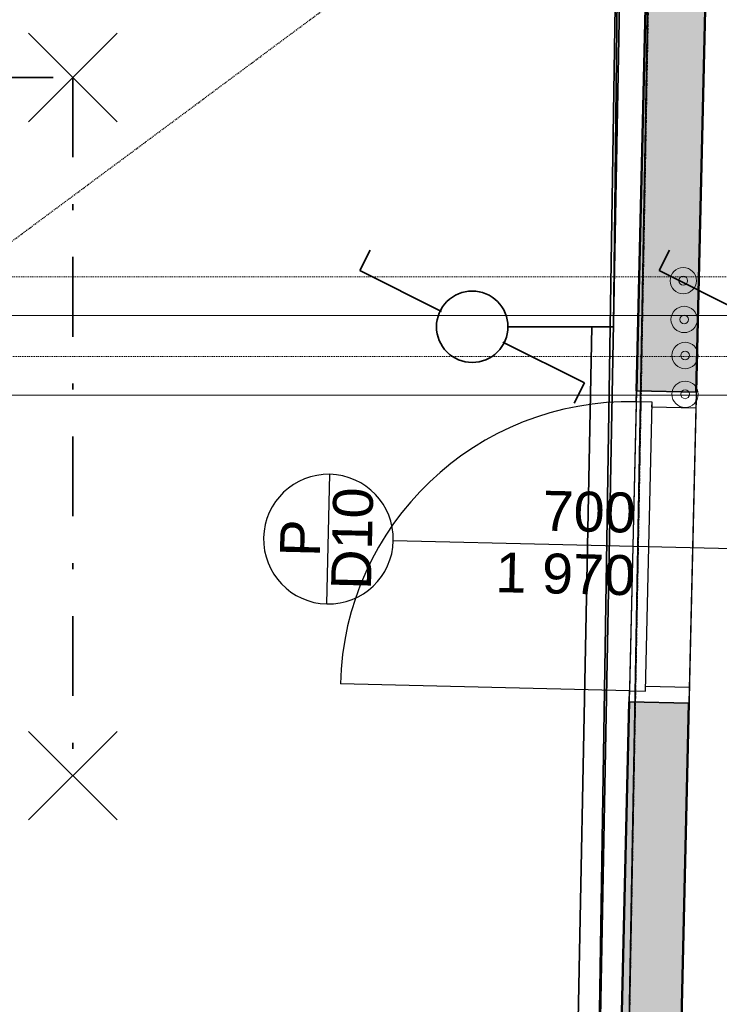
# Model space of a CAD drawing. Header units: millimetres. Extents: x -28761 to 4793, y -4271 to 20239.
# Tile 83 of 256: x -8952 to -7200, y 2028 to 4495. Entities that reach past the tile are written whole.
import ezdxf

# ---------------------------------------------------------------- set-up
doc = ezdxf.new("R2010")
doc.units = ezdxf.units.MM
doc.header["$MEASUREMENT"] = 0
for name, pattern in [('Telekomunikacni vodic', [9.25, 3, -0.75, 3, -0.75, 0.125, -0.75, 0.125, -0.75]), ('Čerchovaná', [450, 200, -117.5, 15, -117.5]), ('Čárkovaná M', [4.5, 2.5, -2])]:
    doc.linetypes.add(name, pattern=pattern)
for name, color, linetype in [('5._POHLED ZÁPADNÍ_1_Konstrukce - nosné', 7, 'Continuous'), ('5._POHLED ZÁPADNÍ_1_Nové_Anotace - S', 7, 'Continuous'), ('5._POHLED ZÁPADNÍ_1_Nové_Konstrukce - nenosné', 7, 'Continuous'), ('5._POHLED ZÁPADNÍ_1_Nové_Otvory – Dveře', 7, 'Continuous'), ('5._POHLED ZÁPADNÍ_1_Nové_Otvory – Značky dveří', 7, 'Continuous'), ('5._POHLED ZÁPADNÍ_1_Nové_Zóny', 7, 'Continuous'), ('5._POHLED ZÁPADNÍ_1_Otvory – Značky dveří', 7, 'Continuous'), ('5._POHLED ZÁPADNÍ_1_TZB - elektroinstalace', 7, 'Continuous'), ('5._POHLED ZÁPADNÍ_1_TZB - ZTI', 7, 'Continuous'), ('5._POHLED ZÁPADNÍ_1_Výplně – Řezové', 7, 'Continuous')]:
    doc.layers.add(name, color=color, linetype=linetype)
doc.styles.add('GENEROVANÝ_STYL_1', font='txt')

msp = doc.modelspace()

# ---------------------------------------------------------------- hatches: boundary and pattern name
at = {"layer": '5._POHLED ZÁPADNÍ_1_Výplně – Řezové', "linetype": 'Continuous', "lineweight": 13}
for points in [[(-7304.9, 7951.5), (-7407.6, 3565.5), (-7257.7, 3562), (-7155.2, 7936)], [(-7466.4, 1054.6), (-7316.5, 1051.1), (-7275.9, 2782.2), (-7425.9, 2785.7)]]:
    msp.add_hatch(color=254, dxfattribs=at).paths.add_polyline_path(points)

# ---------------------------------------------------------------- linework, layer by layer
at = {"layer": '5._POHLED ZÁPADNÍ_1_Konstrukce - nosné', "color": 7, "linetype": 'Continuous', "lineweight": 50, "flags": 128}
for points in [[(-7257.7, 3562), (-7158.8, 7784.8)], [(-7371, 5130.2), (-7407.6, 3565.5)], [(-7425.9, 2785.7), (-7466.4, 1054.6)], [(-7316.5, 1051.1), (-7275.9, 2782.2)]]:
    msp.add_lwpolyline(points, dxfattribs=at)
at = {"layer": '5._POHLED ZÁPADNÍ_1_Nové_Anotace - S', "color": 1, "linetype": 'Čárkovaná M', "lineweight": 25}
msp.add_line((-12911.7, 1010.6), (-7245.8, 5223.3), dxfattribs=at)
at = {"layer": '5._POHLED ZÁPADNÍ_1_Nové_Konstrukce - nenosné', "color": 1, "linetype": 'Continuous', "lineweight": 25, "flags": 128}
for points in [[(-7257.7, 3562), (-7407.6, 3565.5)], [(-7425.9, 2785.7), (-7275.9, 2782.2)]]:
    msp.add_lwpolyline(points, dxfattribs=at)
at = {"layer": '5._POHLED ZÁPADNÍ_1_Nové_Otvory – Dveře', "color": 1, "linetype": 'Continuous', "lineweight": 25}
for p, q in [((-7407.6, 3565.5), (-7425.9, 2785.7)), ((-7408.3, 3537.5), (-7407.6, 3565.5)), ((-7407.6, 3565.5), (-7257.7, 3562)), ((-7407.6, 3565.5), (-7257.7, 3562)), ((-7407.6, 3565.5), (-7257.7, 3562)), ((-7257.7, 3562), (-7275.9, 2782.2)), ((-7257.7, 3562), (-7258.6, 3522)), ((-7408.3, 3537.5), (-7425.2, 2813.7)), ((-7368.3, 3536.6), (-7408.3, 3537.5)), ((-7368.3, 3536.6), (-7408.3, 3537.5)), ((-7385.2, 2812.8), (-7368.3, 3536.6)), ((-7368.6, 3524.6), (-7368.3, 3536.6)), ((-7258.6, 3522), (-7368.6, 3524.6)), ((-7425.2, 2813.7), (-8149, 2830.7)), ((-7425.9, 2785.7), (-7425.2, 2813.7)), ((-7425.2, 2813.7), (-7385.2, 2812.8)), ((-7425.2, 2813.7), (-7385.2, 2812.8)), ((-7385.2, 2812.8), (-7385, 2824.8)), ((-7385, 2824.8), (-7275, 2822.2)), ((-7275, 2822.2), (-7275.9, 2782.2)), ((-7275.9, 2782.2), (-7425.9, 2785.7)), ((-7425.9, 2785.7), (-7275.9, 2782.2)), ((-7425.9, 2785.7), (-7275.9, 2782.2))]:
    msp.add_line(p, q, dxfattribs=at)
msp.add_arc((-7425.2, 2813.7), 724, 88.6585, 178.6585, dxfattribs=at)
at = {"layer": '5._POHLED ZÁPADNÍ_1_Nové_Otvory – Značky dveří', "color": 1, "linetype": 'Continuous', "lineweight": 25}
for p, q in [((-8182.8, 3031), (-8175.2, 3355.9)), ((-8016.6, 3189.7), (-7166.8, 3169.8))]:
    msp.add_line(p, q, dxfattribs=at)
at = {"layer": '5._POHLED ZÁPADNÍ_1_Nové_Otvory – Značky dveří', "color": 1, "linetype": 'Continuous', "lineweight": 25, "flags": 128}
msp.add_lwpolyline([(-8175.2, 3355.9, 1), (-8182.8, 3031, 1)], format="xyb", close=True, dxfattribs=at)
at = {"layer": '5._POHLED ZÁPADNÍ_1_Nové_Zóny', "color": 1, "linetype": 'Continuous', "lineweight": 25, "flags": 128}
msp.add_lwpolyline([(-7316.5, 1051.1), (-1041.7, 1050.4), (-1041.7, 7304.2), (-7155.2, 7936)], close=True, dxfattribs=at)
at = {"layer": '5._POHLED ZÁPADNÍ_1_TZB - elektroinstalace', "color": 92, "linetype": 'Continuous', "lineweight": 35, "true_color": 0x00d700, "flags": 128}
for points in [[(-10409.6, 11975.8), (-10443.9, 11975.8), (-10443.9, 11225.8), (-8693.9, 11225.8), (-8693.9, 8975.8), (-8818.9, 7975.8), (-7318.9, 7850.8), (-7443.9, 975.8), (-12943.9, 975.8), (-12943.9, 1600.8)], [(-12943.9, 1600.8), (-12943.9, 975.8), (-7443.9, 975.8), (-7318.9, 7850.8), (-8818.9, 7975.8), (-8693.9, 8975.8), (-8693.9, 11350.8)], [(-12943.9, 1600.8), (-12943.9, 975.8), (-7443.9, 975.8), (-7318.9, 7850.8), (-8818.9, 7975.8), (-8693.9, 8975.8), (-8693.9, 11350.8)], [(-8443.9, 5638.3), (-8443.9, 5600.8), (-7443.9, 5600.8), (-7513.9, 1100.8), (-11943.9, 1100.8), (-11943.9, 1138.3)], [(-8443.9, 5638.3), (-8443.9, 5600.8), (-7443.9, 5600.8), (-7513.9, 1100.8), (-11943.9, 1100.8), (-11943.9, 1138.3)], [(-7729.4, 3725.8), (-7542.9, 3725.8), (-7464.9, 3725.8), (-7443.9, 5600.8), (-8853.3, 5600.8)], [(-9693.9, 1225.8), (-9693.9, 1100.8), (-7513.9, 1100.8), (-7443.9, 4850.8), (-7568.9, 4850.8)], [(-9693.9, 1225.8), (-9693.9, 1100.8), (-7513.9, 1100.8), (-7443.9, 4850.8), (-7568.9, 4850.8)], [(-8707.9, 4239.7), (-8930, 4461.8)], [(-8930, 4239.7), (-8707.9, 4461.8)], [(-8100.2, 3866.4), (-8074.6, 3917.5)], [(-7350.2, 3866.4), (-7324.6, 3917.5)], [(-8100.2, 3866.4), (-7895.6, 3764.1)], [(-7350.2, 3866.4), (-7145.6, 3764.1)], [(-11229.4, 1225.8), (-7568.9, 1225.8), (-7518.9, 3725.8), (-7729.4, 3725.8)], [(-7537.7, 3585.2), (-7742.2, 3687.4)], [(-7537.7, 3585.2), (-7563.3, 3534)], [(-8707.9, 2489.7), (-8930, 2711.8)], [(-8930, 2489.7), (-8707.9, 2711.8)]]:
    msp.add_lwpolyline(points, dxfattribs=at)
at = {"layer": '5._POHLED ZÁPADNÍ_1_TZB - elektroinstalace', "color": 92, "linetype": 'Telekomunikacni vodic', "lineweight": 35, "true_color": 0x00d700, "flags": 128}
msp.add_lwpolyline([(-15818.9, 975.8), (-7443.9, 975.8), (-7318.9, 7725.8), (-7568.9, 7725.8)], dxfattribs=at)
msp.add_lwpolyline([(-15818.9, 975.8), (-7443.9, 975.8), (-7318.9, 7725.8), (-7568.9, 7725.8)], dxfattribs=at)
at = {"layer": '5._POHLED ZÁPADNÍ_1_TZB - elektroinstalace', "color": 92, "linetype": 'Čerchovaná', "lineweight": 35, "true_color": 0x00d700, "flags": 128}
for points in [[(-11318.9, 4350.8), (-8818.9, 4350.8)], [(-8818.9, 4350.8), (-8818.9, 2600.8)]]:
    msp.add_lwpolyline(points, dxfattribs=at)
at = {"layer": '5._POHLED ZÁPADNÍ_1_TZB - elektroinstalace', "color": 92, "linetype": 'Continuous', "lineweight": 35, "true_color": 0x00d700, "flags": 128}
for points in [[(-7818.9, 3815.3, 0.414214), (-7908.4, 3725.8)], [(-7818.9, 3815.3, 0.414214), (-7908.4, 3725.8)], [(-7729.4, 3725.8, 0.414214), (-7818.9, 3815.3)], [(-7729.4, 3725.8, 0.414214), (-7818.9, 3815.3)], [(-7908.4, 3725.8, 0.414214), (-7818.9, 3636.3)], [(-7908.4, 3725.8, 0.414214), (-7818.9, 3636.3)], [(-7818.9, 3636.3, 0.414214), (-7729.4, 3725.8)], [(-7818.9, 3636.3, 0.414214), (-7729.4, 3725.8)]]:
    msp.add_lwpolyline(points, format="xyb", dxfattribs=at)
at = {"layer": '5._POHLED ZÁPADNÍ_1_TZB - ZTI', "color": 6, "linetype": 'Čárkovaná M', "lineweight": 20}
for p, q in [((-1372.9, 3851), (-14697.4, 3851)), ((-3679.8, 3651), (-14888.5, 3651))]:
    msp.add_line(p, q, dxfattribs=at)
at = {"layer": '5._POHLED ZÁPADNÍ_1_TZB - ZTI', "color": 6, "linetype": 'Continuous', "lineweight": 20}
for p, q in [((-9734.9, 3754.1), (-1272.8, 3754.1)), ((-14988.5, 3554.1), (-3579.8, 3554.1))]:
    msp.add_line(p, q, dxfattribs=at)
for centre, radius in [((-7290.2, 3841.2), 33), ((-7290.2, 3841.2), 11), ((-7288, 3744), 33), ((-7288, 3744), 11), ((-7285.7, 3653.7), 33), ((-7285.7, 3653.7), 11), ((-7285.7, 3556.5), 33), ((-7285.7, 3556.5), 11)]:
    msp.add_circle(centre, radius, dxfattribs=at)

# ---------------------------------------------------------------- texts
at = {"layer": '5._POHLED ZÁPADNÍ_1_Otvory – Značky dveří', "color": 1, "linetype": 'Continuous', "lineweight": 25, "char_height": 100, "style": 'GENEROVANÝ_STYL_1'}
for s, insert, attachment_point, rotation in [('\\A1;{\\pql;\\pt0;\\fArial|b0|i0|c238|p38;700}', (-7643.6, 3213.6), 7, 358.6585), ('\\A1;{\\pql;\\pt0;\\fArial|b0|i0|c238|p38;D10}', (-8121.9, 3066.8), 4, 88.6585), ('\\A1;{\\pql;\\pt0;\\fArial|b0|i0|c238|p38;P}', (-8250.8, 3149.4), 4, 88.6585), ('\\A1;{\\pql;\\pt0;\\fArial|b0|i0|c238|p38;1\xa0970}', (-7759.1, 3160.8), 1, 358.6585)]:
    msp.add_mtext(s, dxfattribs=dict(at, insert=insert, attachment_point=attachment_point, rotation=rotation))

doc.saveas('drawing.dxf')
